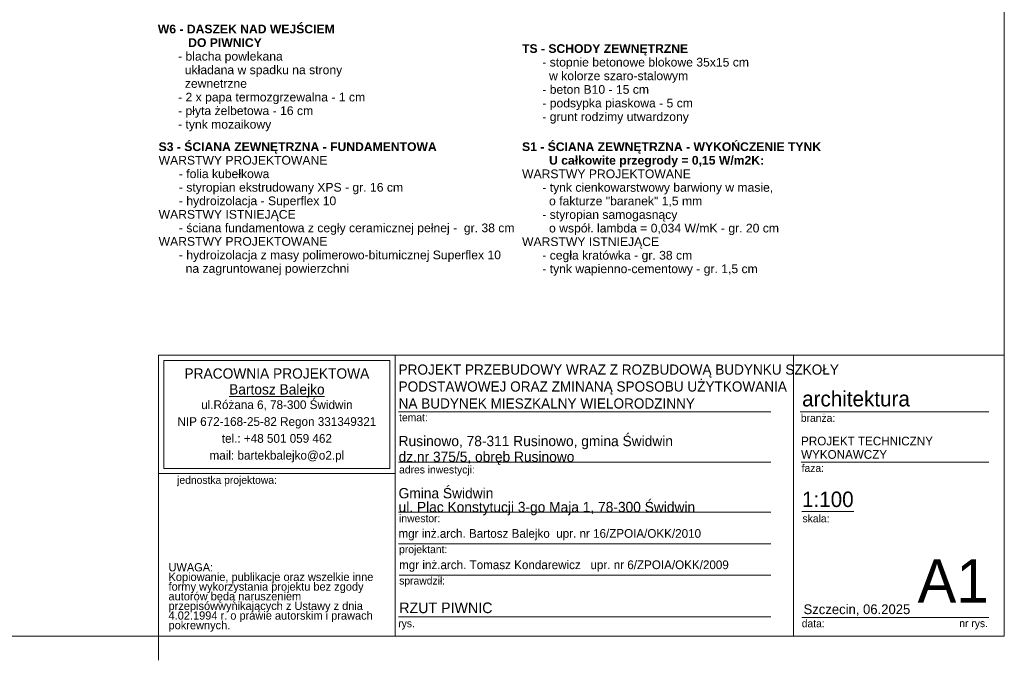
# Model space of a CAD drawing. Extents: x -264238 to -50309, y 31125 to 167795.
# Tile 11 of 256: x -243863 to -223488, y 55445 to 68697. Entities that reach past the tile are written whole.
import ezdxf

# ---------------------------------------------------------------- set-up
doc = ezdxf.new("R2010")
doc.units = 0
doc.header["$MEASUREMENT"] = 0
for name, color, linetype, lineweight in [('Arch opisy_Nr_Pióra__1', 7, 'Continuous', 25), ('Arch opisy_Nr_Pióra__21', 7, 'Continuous', 9), ('ARCH TABELA_Nr_Pióra__1', 7, 'Continuous', 25), ('ARCH TABELA_Nr_Pióra__21', 7, 'Continuous', 9), ('ARCH TABELA_Nr_Pióra__7', 7, 'Continuous', 13)]:
    doc.layers.add(name, color=color, linetype=linetype, lineweight=lineweight)
doc.styles.add('GENERATED_STYLE_10', font='txt')
doc.styles.add('GENERATED_STYLE_11', font='txt')
doc.styles.add('GENERATED_STYLE_12', font='txt')
doc.styles.add('GENERATED_STYLE_5', font='txt')
doc.styles.add('GENERATED_STYLE_8', font='txt')

msp = doc.modelspace()

# ---------------------------------------------------------------- linework, layer by layer
at = {"layer": 'ARCH TABELA_Nr_Pióra__21', "linetype": 'Continuous'}
for p, q in [((-223488.4, 84394.9), (-223488.4, 55944.9)), ((-240988.4, 61756), (-236094.8, 61756)), ((-240988.4, 55944.9), (-240988.4, 61756)), ((-240988.4, 61756), (-223488.4, 61756)), ((-236094.8, 61756), (-236094.8, 55944.9)), ((-236094.8, 59309.2), (-236094.8, 61756)), ((-227850.1, 61756), (-227850.1, 55944.9)), ((-223488.4, 61756), (-223488.4, 55944.9)), ((-240882, 59415.6), (-240882, 61649.6)), ((-240882, 61649.6), (-236201.2, 61649.6)), ((-236201.2, 59415.6), (-236201.2, 61649.6)), ((-236094.8, 55944.9), (-236094.8, 61356)), ((-236022.5, 60586), (-228322.7, 60586)), ((-227710.8, 60586), (-223811.4, 60586)), ((-236022.5, 59546), (-228322.7, 59546)), ((-227693.3, 59546), (-223811.4, 59546)), ((-240988.4, 59309.2), (-236094.8, 59309.2)), ((-240882, 59415.6), (-236201.2, 59415.6)), ((-236022.5, 58506), (-228322.7, 58506)), ((-227681.5, 58523.4), (-226601.9, 58523.4)), ((-236022.5, 57857.5), (-228322.7, 57857.5)), ((-236011.9, 57208.9), (-228322.7, 57208.9)), ((-236022.5, 56344.9), (-228322.7, 56344.9)), ((-227681.5, 56327.3), (-225399.7, 56327.3)), ((-225399.7, 56327.3), (-223811.4, 56327.3)), ((-223488.4, 55944.9), (-264238.4, 55944.9)), ((-240988.4, 55944.9), (-236094.8, 55944.9)), ((-240988.4, 55444.9), (-240988.4, 55944.9)), ((-223488.4, 55944.9), (-236094.8, 55944.9))]:
    msp.add_line(p, q, dxfattribs=at)

# ---------------------------------------------------------------- texts
at = {"layer": 'Arch opisy_Nr_Pióra__1', "linetype": 'Continuous', "insert": (-241005, 67491.3), "char_height": 180, "attachment_point": 4, "line_spacing_factor": 0.938673, "style": 'GENERATED_STYLE_12'}
msp.add_mtext('\\A1;{\\fArial|b1|i0|c238|p38;W6 - DASZEK NAD WEJŚCIEM\\P         DO PIWNICY\\P\\fArial|b0|i0|c238|p38;      - blacha powlekana\\P        układana w spadku na strony\\P        zewnetrzne\\P      - 2 x papa termozgrzewalna - 1 cm \\P      - płyta żelbetowa - 16 cm\\P      - tynk mozaikowy}', dxfattribs=at)
at = {"layer": 'Arch opisy_Nr_Pióra__1', "linetype": 'Continuous', "char_height": 180, "attachment_point": 1, "style": 'GENERATED_STYLE_8'}
for s, insert, width, line_spacing_factor in [('\\A1;{\\fArial|b1|i0|c0|p38;S3 - ŚCIANA ZEWNĘTRZNA - FUNDAMENTOWA \\P\\fArial|b0|i0|c0|p38;WARSTWY PROJEKTOWANE\\P      - folia kubełkowa\\P      - styropian ekstrudowany XPS - gr. 16 cm\\P      - hydroizolacja - Superflex 10\\PWARSTWY ISTNIEJĄCE\\P      - ściana fundamentowa z cegły ceramicznej pełnej -  gr. 38 cm\\PWARSTWY PROJEKTOWANE\\P      - hydroizolacja z masy polimerowo-bitumicznej Superflex 10\\P        na zagruntowanej powierzchni}', (-240988.4, 66159.5), 8774.906, 0.93266), ('\\A1;{\\fArial|b1|i0|c0|p38;S1 - ŚCIANA ZEWNĘTRZNA - WYKOŃCZENIE TYNK \\P        U całkowite przegrody = 0,15 W/m2K:\\P\\fArial|b0|i0|c0|p38;WARSTWY PROJEKTOWANE\\P      - tynk cienkowarstwowy barwiony w masie, \\P        o fakturze "baranek" 1,5 mm \\P      - styropian samogasnący\\P        o współ. lambda = 0,034 W/mK - gr. 20 cm\\PWARSTWY ISTNIEJĄCE\\P      - cegła kratówka - gr. 38 cm\\P      - tynk wapienno-cementowy - gr. 1,5 cm }', (-233467.9, 66159.5), 7696.464, 0.935374)]:
    msp.add_mtext(s, dxfattribs=dict(at, insert=insert, width=width, line_spacing_factor=line_spacing_factor))
at = {"layer": 'Arch opisy_Nr_Pióra__21', "linetype": 'Continuous', "insert": (-233467.9, 68189.9), "char_height": 180, "width": 6605.271, "attachment_point": 1, "line_spacing_factor": 0.939587, "style": 'GENERATED_STYLE_8'}
msp.add_mtext('\\A1;{\\fArial|b1|i0|c0|p38;TS - SCHODY ZEWNĘTRZNE\\P\\fArial|b0|i0|c0|p38;      - stopnie betonowe blokowe 35x15 cm\\P        w kolorze szaro-stalowym\\P      - beton B10 - 15 cm \\P      - podsypka piaskowa - 5 cm\\P      - grunt rodzimy utwardzony}', dxfattribs=at)
at = {"layer": 'ARCH TABELA_Nr_Pióra__1', "linetype": 'Continuous'}
for s, insert, char_height, attachment_point, line_spacing_factor, style in [('{\\pt22543.3;PROJEKT PRZEBUDOWY WRAZ Z ROZBUDOWĄ BUDYNKU SZKOŁY \\P\\pt22543.3;PODSTAWOWEJ ORAZ ZMINANĄ SPOSOBU UŻYTKOWANIA \\P\\pt22543.3;NA BUDYNEK MIESZKALNY WIELORODZINNY}', (-236022.5, 60650.3), 210, 7, 1.001884, 'GENERATED_STYLE_5'), ('{PROJEKT TECHNICZNY\\PWYKONAWCZY}', (-227693.3, 60070.6), 180, 1, 0.923713, 'GENERATED_STYLE_10')]:
    msp.add_mtext(s, dxfattribs=dict(at, insert=insert, char_height=char_height, attachment_point=attachment_point, line_spacing_factor=line_spacing_factor, style=style))
at = {"layer": 'ARCH TABELA_Nr_Pióra__1', "linetype": 'Continuous', "insert": (-236008.8, 56640.3), "char_height": 220, "attachment_point": 1, "style": 'GENERATED_STYLE_12'}
msp.add_mtext('{RZUT PIWNIC}', dxfattribs=at)
at = {"layer": 'ARCH TABELA_Nr_Pióra__21', "linetype": 'Continuous', "insert": (-236022.5, 58444.7), "char_height": 212.766, "attachment_point": 7, "line_spacing_factor": 0.807442, "style": 'GENERATED_STYLE_10'}
msp.add_mtext('{Gmina Świdwin\\Pul. Plac Konstytucji 3-go Maja 1, 78-300 Świdwin}', dxfattribs=at)
at = {"layer": 'ARCH TABELA_Nr_Pióra__7', "linetype": 'Continuous', "char_height": 212.766}
for s, insert, attachment_point, line_spacing_factor, style in [('{PRACOWNIA PROJEKTOWA\\P\\LBartosz Balejko}', (-238541.6, 61484.7), 2, 0.926719, 'GENERATED_STYLE_11'), ('{Rusinowo, 78-311 Rusinowo, gmina Świdwin \\Pdz.nr 375/5, obręb Rusinowo}', (-236022.5, 59484.7), 7, 0.918867, 'GENERATED_STYLE_10')]:
    msp.add_mtext(s, dxfattribs=dict(at, insert=insert, attachment_point=attachment_point, line_spacing_factor=line_spacing_factor, style=style))
at = {"layer": 'ARCH TABELA_Nr_Pióra__7', "linetype": 'Continuous', "style": 'GENERATED_STYLE_10'}
for s, insert, char_height, attachment_point in [('{architektura}', (-227672.1, 61015.7), 319.16, 1), ('{temat:}', (-236011.9, 60549.5), 159.58, 1), ('{branża:}', (-227699, 60537.3), 159.58, 1), ('{faza:}', (-227681.5, 59501), 159.58, 1), ('{adres inwestycji:}', (-236011.9, 59469.9), 159.58, 1), ('{jednostka projektowa:}', (-240605.5, 59254.6), 159.58, 1), ('{1:100}', (-227674.2, 58934.6), 319.16, 1), ('{inwestor:}', (-236011.9, 58461), 159.58, 1), ('{skala:}', (-227663.9, 58459.1), 159.58, 1), ('{mgr inż.arch. Bartosz Balejko  upr. nr 16/ZPOIA/OKK/2010}', (-236024.8, 58159.3), 180, 1), ('{projektant:}', (-236011.9, 57821), 159.58, 1), ('{mgr inż.arch. Tomasz Kondarewicz   upr. nr 6/ZPOIA/OKK/2009}', (-236011.9, 57510.8), 180, 1), ('{A1}', (-223811.4, 57535.8), 900, 3), ('{sprawdził:}', (-236009.7, 57172.4), 159.58, 1), ('{Szczecin, 06.2025}', (-227642.9, 56602.2), 202.128, 1), ('{rys.}', (-236029.8, 56287.7), 159.58, 1), ('{data:}', (-227680.1, 56287.7), 159.58, 1), ('{nr rys.}', (-224419.4, 56290.8), 159.58, 1)]:
    msp.add_mtext(s, dxfattribs=dict(at, insert=insert, char_height=char_height, attachment_point=attachment_point))
for s, insert, char_height, width, attachment_point, line_spacing_factor in [('{ul.Różana 6, 78-300 Świdwin\\PNIP 672-168-25-82 Regon 331349321\\Ptel.: +48 501 059 462\\Pmail: bartekbalejko@o2.pl}', (-238541.6, 60822.8), 180.852, 4680.851, 2, 1.156383), ('{UWAGA:\\PKopiowanie, publikacje oraz wszelkie inne formy wykorzystania projektu bez zgody autorów będą naruszeniem przepisówwynikających z Ustawy z dnia 4.02.1994 r. o prawie autorskim i prawach pokrewnych.}', (-240783.3, 57454.6), 170.2128, 4483.408, 1, 0.703415)]:
    msp.add_mtext(s, dxfattribs=dict(at, insert=insert, char_height=char_height, width=width, attachment_point=attachment_point, line_spacing_factor=line_spacing_factor))

doc.saveas('drawing.dxf')
